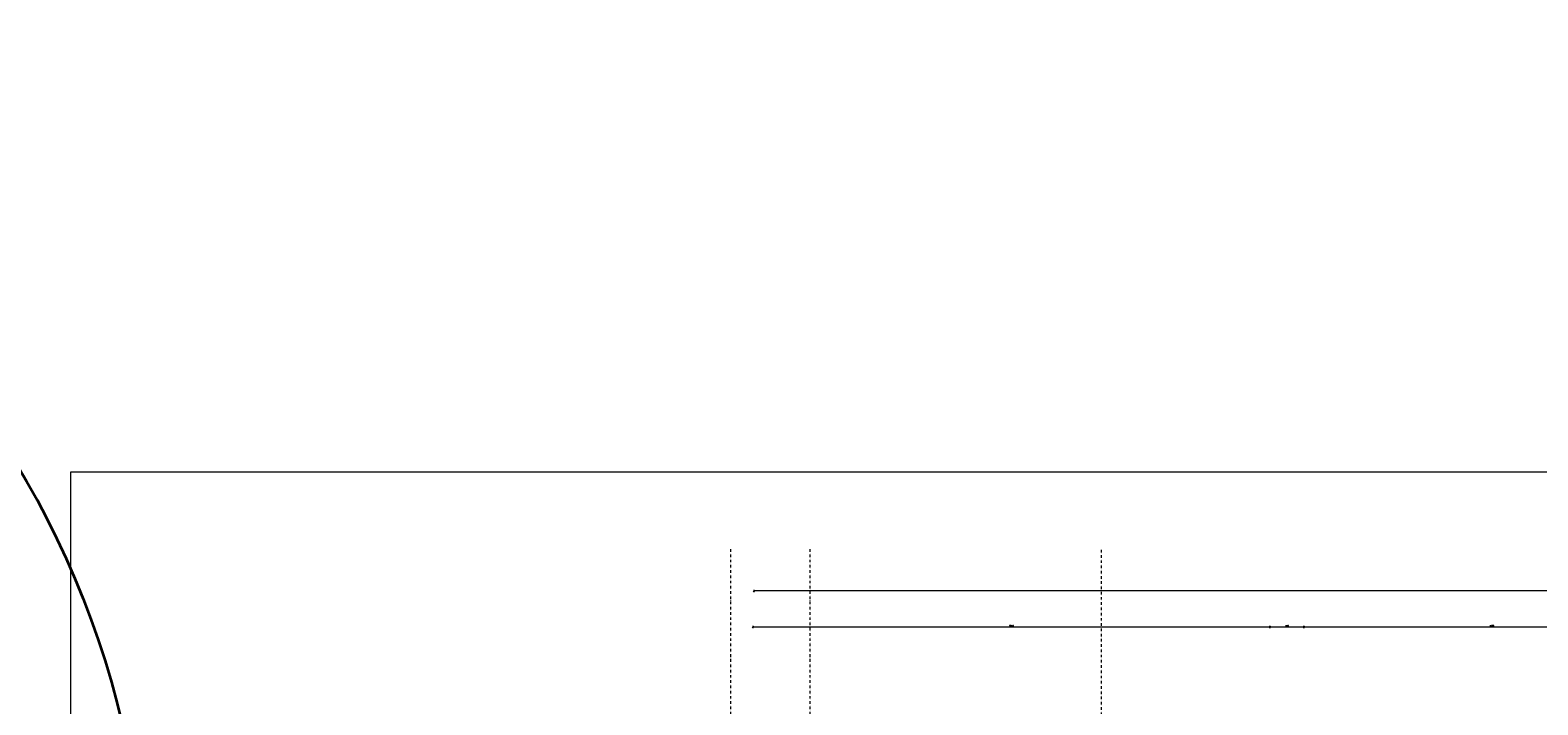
# Model space of a CAD drawing. Header units: millimetres. Extents: x -1893473 to 942156, y -568027 to 942944.
# Tile 133 of 256: x 132179 to 146819, y -491829 to -485278. Entities that reach past the tile are written whole.
import ezdxf
from ezdxf.enums import TextEntityAlignment as Align

# ---------------------------------------------------------------- set-up
doc = ezdxf.new("R2010")
doc.units = ezdxf.units.MM
doc.header["$LTSCALE"] = 0.2
doc.linetypes.add('DASHDOT', pattern=[25.4, 12.7, -6.35, 0, -6.35])
doc.layers.get('0').update_dxf_attribs({"lineweight": 0})
for name, color, linetype, lineweight in [('!! 0_Opis_pom', 9, 'Continuous', 13), ('!! 0_Osie', 1, 'DASHDOT', 13), ('!! 1_OPIS POM NOWE', 140, 'Continuous', 5), ('!! wymiary osi', 250, 'Continuous', 9), ('P-Opis nadproża', 150, 'Continuous', 9), ('P-Osie', 1, 'DASHDOT', 18)]:
    doc.layers.add(name, color=color, linetype=linetype, lineweight=lineweight)
doc.layers.add('!! 0_ramki', color=251, linetype='Continuous', lineweight=9, plot=False)
doc.layers.add('!! UWAGI', color=14, linetype='Continuous', lineweight=35, plot=False)
doc.styles.add('ARIAL', font='tahoma.ttf')
doc.styles.add('TXT', font='simplex.shx')
doc.dimstyles.new('DIM50', dxfattribs={"dimscale": 5, "dimtxt": 2.5, "dimasz": 1.5, "dimexe": 0, "dimexo": 0, "dimgap": 0.5, "dimtad": 1, "dimdec": 4, "dimrnd": 0.5, "dimdsep": 46, "dimtxsty": 'TXT', "dimblk1": 'TICK1', "dimblk2": 'TICK1', "dimsah": 1, "dimcen": 0, "dimse1": 1, "dimse2": 1, "dimclrd": 1, "dimclre": 7, "dimclrt": 9, "dimadec": 0, "dimazin": 0, "dimtfac": 1, "dimtdec": 4, "dimtmove": 2, "dimatfit": 3, "dimldrblk": 'TICK1', "dimfxl": 1, "dimtolj": 1, "dimarcsym": 0})

# ---------------------------------------------------------------- blocks, each defined once
blk = doc.blocks.new('BLOK OSI')
at = {"layer": 'P-Osie'}
for points in [[(49206.2, -200097.6), (49206.2, -197259.3)], [(49283.2, -200097.6), (49283.2, -197258.8)], [(49566.2, -200103.3), (49566.2, -197259.3)]]:
    blk.add_lwpolyline(points, dxfattribs=at)
blk = doc.blocks.new('TICK1')
at = {"color": 2}
blk.add_line((-1, -1), (1, 1), dxfattribs=at)
at = {"color": 0}
for p, q in [((0, 0), (-1, 0)), ((0, -1.4), (0, 1.4))]:
    blk.add_line(p, q, dxfattribs=at)
blk = doc.blocks.new('*D1292')
at = {"layer": '!! wymiary osi', "color": 1, "lineweight": -2, "transparency": 16777216}
blk.add_line((294642, -496622), (267447, -496622), dxfattribs=at)
at = {"layer": 'DEFPOINTS', "color": 0, "transparency": 16777216}
for p in [(267440, -496622), (267440, -498684), (294650, -498684)]:
    blk.add_point(p, dxfattribs=at)
at = {"layer": '!! wymiary osi', "color": 1, "lineweight": -2, "transparency": 16777216, "xscale": 7.5, "yscale": 7.5, "zscale": 7.5, "rotation": 180}
blk.add_blockref('TICK1', (267440, -496622), dxfattribs=at)
at = {"layer": '!! wymiary osi', "color": 1, "lineweight": -2, "transparency": 16777216, "xscale": 7.5, "yscale": 7.5, "zscale": 7.5}
blk.add_blockref('TICK1', (294650, -496622), dxfattribs=at)
at = {"layer": '!! wymiary osi', "color": 9, "transparency": 16777216, "insert": (281045, -496613), "char_height": 12.5, "attachment_point": 5, "style": 'TXT'}
blk.add_mtext('\\A1;27210', dxfattribs=at)
blk = doc.blocks.new('*D1293')
at = {"layer": '!! wymiary osi', "color": 1, "lineweight": -2, "transparency": 16777216}
blk.add_line((267437, -496972), (272442, -496972), dxfattribs=at)
at = {"layer": 'DEFPOINTS', "color": 0, "transparency": 16777216}
for p in [(272450, -496972), (267430, -498684), (272450, -499364)]:
    blk.add_point(p, dxfattribs=at)
at = {"layer": '!! wymiary osi', "color": 1, "lineweight": -2, "transparency": 16777216, "xscale": 7.5, "yscale": 7.5, "zscale": 7.5, "rotation": 180}
blk.add_blockref('TICK1', (267430, -496972), dxfattribs=at)
at = {"layer": '!! wymiary osi', "color": 1, "lineweight": -2, "transparency": 16777216, "xscale": 7.5, "yscale": 7.5, "zscale": 7.5}
blk.add_blockref('TICK1', (272450, -496972), dxfattribs=at)
at = {"layer": '!! wymiary osi', "color": 9, "transparency": 16777216, "insert": (269940, -496963), "char_height": 12.5, "attachment_point": 5, "style": 'TXT'}
blk.add_mtext('\\A1;5020', dxfattribs=at)
blk = doc.blocks.new('*D1294')
at = {"layer": '!! wymiary osi', "color": 1, "lineweight": -2, "transparency": 16777216}
blk.add_line((272457, -496972), (272772, -496972), dxfattribs=at)
at = {"layer": 'DEFPOINTS', "color": 0, "transparency": 16777216}
for p in [(272780, -496972), (272450, -499364), (272780, -499364)]:
    blk.add_point(p, dxfattribs=at)
at = {"layer": '!! wymiary osi', "color": 1, "lineweight": -2, "transparency": 16777216, "xscale": 7.5, "yscale": 7.5, "zscale": 7.5, "rotation": 180}
blk.add_blockref('TICK1', (272450, -496972), dxfattribs=at)
at = {"layer": '!! wymiary osi', "color": 1, "lineweight": -2, "transparency": 16777216, "xscale": 7.5, "yscale": 7.5, "zscale": 7.5}
blk.add_blockref('TICK1', (272780, -496972), dxfattribs=at)
at = {"layer": '!! wymiary osi', "color": 9, "transparency": 16777216, "insert": (272615, -496963), "char_height": 12.5, "attachment_point": 5, "style": 'TXT'}
blk.add_mtext('\\A1;330', dxfattribs=at)
blk = doc.blocks.new('*D1295')
at = {"layer": '!! wymiary osi', "color": 1, "lineweight": -2, "transparency": 16777216}
blk.add_line((272787, -496972), (276422, -496972), dxfattribs=at)
at = {"layer": 'DEFPOINTS', "color": 0, "transparency": 16777216}
for p in [(276430, -496972), (272780, -499364), (276430, -499364)]:
    blk.add_point(p, dxfattribs=at)
at = {"layer": '!! wymiary osi', "color": 1, "lineweight": -2, "transparency": 16777216, "xscale": 7.5, "yscale": 7.5, "zscale": 7.5, "rotation": 180}
blk.add_blockref('TICK1', (272780, -496972), dxfattribs=at)
at = {"layer": '!! wymiary osi', "color": 1, "lineweight": -2, "transparency": 16777216, "xscale": 7.5, "yscale": 7.5, "zscale": 7.5}
blk.add_blockref('TICK1', (276430, -496972), dxfattribs=at)
at = {"layer": '!! wymiary osi', "color": 9, "transparency": 16777216, "insert": (274605, -496963), "char_height": 12.5, "attachment_point": 5, "style": 'TXT'}
blk.add_mtext('\\A1;3650', dxfattribs=at)
blk = doc.blocks.new('A$C2EB40A8D')
at = {"layer": '!! 0_ramki'}
blk.add_lwpolyline([(-31093.9525, 4834.99151), (10906.0475, 4834.99151), (10906.0475, -24865.00849), (-31093.9525, -24865.00849)], close=True, dxfattribs=at)
at = {"layer": '!! UWAGI'}
blk.add_circle((-39086.22408, 407.51397), 8716.50501, dxfattribs=at)
at = {"layer": '!! 0_Osie', "xscale": 10, "yscale": 10, "zscale": 10}
blk.add_blockref('BLOK OSI', (-516748.24414, 1976683.397), dxfattribs=at)
at = {"layer": '!! 0_Opis_pom', "ltscale": 0.7, "style": 'ARIAL'}
for tag, p in [('B1,21', (-891.77727, 31796.97458)), ('A1,16', (-13651.31084, 31587.95236)), ('B1/17', (-9701.43347, 31565.05244)), ('B1,19', (-5798.61305, 31587.22944)), ('1,23', (10805.41388, 31565.05244)), ('A1,1', (-16866.13618, 31459.3792)), ('1,22', (4526.58954, 31507.65132)), ('B1,18', (-7791.62894, 31330.08444)), ('B1,20', (-2961.4347, 31167.05787)), ('A1,6', (-19287.17717, 30923.71998)), ('B1,1', (14135.63445, 30913.92963)), ('B1,3', (17346.74696, 30023.81022)), ('B1,4', (29817.71501, 29157.67457)), ('A1,5', (-23454.5385, 28820.77901)), ('A1,2', (-17502.57721, 28602.57524)), ('B1,2D', (2616.16402, 28559.52261)), ('A1,15', (-13651.31084, 28261.46046)), ('B1,4', (29883.58177, 28158.35876)), ('B1,2B', (18801.54781, 27650.12382)), ('B1,2A', (13086.7373, 27376.04393)), ('A1,3', (-16846.27912, 25980.40356)), ('B1,8', (9089.53994, 25356.27639)), ('B1,6', (31915.87888, 23754.79829)), ('A1,4', (-24010.17576, 23559.17399)), ('B1,14', (-11621.32288, 23261.44183)), ('B1,13', (-3080.55208, 22924.09997)), ('B1,10', (3982.60923, 22874.21277)), ('B1,5', (29245.49088, 22896.69268)), ('B1,9', (5634.43488, 22623.92098)), ('B1,2C', (13327.26639, 22378.5328)), ('B1,7', (16398.41175, 22348.28836)), ('B1,11', (5553.20442, 20939.83877)), ('B1,12', (3693.27174, 20628.72148)), ('C1,3', (5969.08376, 16336.01084)), ('C1,2', (11955.93711, 11671.55655)), ('C1,1', (15659.17205, 11415.94196)), ('C1,4', (5140.00888, 9205.5831)), ('C1,5', (5680.4486, 6154.54995)), ('C1,10', (16327.05085, 6080.66085)), ('C1,9', (16526.57171, 3173.45283)), ('C1,6', (6367.37903, 2771.84181)), ('D0,18', (-1981.87701, -110.73158)), ('D0,7', (-13531.42299, -1159.67649)), ('D0,17', (2064.87671, -1345.69113)), ('C1,7', (7275.77161, -1303.00991)), ('D0,3', (-9324.21674, -1442.63631)), ('D0,6', (-17529.61851, -1957.37463)), ('D0,10', (-21369.4432, -2140.60378)), ('D,09', (-12990.08379, -2746.32902)), ('D0,2', (-5516.19514, -3101.87722)), ('D0,16', (2266.73061, -3284.15369)), ('D0,8', (-14357.79539, -3567.69719)), ('D0,5', (-10461.54478, -3629.26575)), ('D0,4', (-8396.53404, -4353.7937)), ('D0,15', (1974.41895, -5205.84774)), ('D0,1', (-5633.49598, -5662.48534)), ('D0,11', (-23334.09291, -6045.78706)), ('D0,12', (-22436.85763, -9302.9678)), ('D0,13', (-22436.85763, -11581.16526)), ('D0,14', (-13645.94445, -11884.57769))]:
    blk.add_attdef(tag, text='', height=119.68, dxfattribs=at).set_placement(p, align=Align.MIDDLE_CENTER)
at = {"layer": '!! 1_OPIS POM NOWE', "style": 'ARIAL'}
for tag, p in [('C1.7A', (7769.3756, 685.765)), ('C1.7C', (7655.80151, -2045.04756)), ('C1.8B', (10935.93068, -2107.41983)), ('C1.8A', (13897.39715, -2120.69016)), ('C1.7B', (8274.43201, -3270.18959)), ('E1.2', (16701.02923, -5331.07351)), ('E1.5E', (21974.23379, -5463.99012)), ('E1.1', (8357.81567, -5851.01076)), ('E1.5D', (24989.27391, -5785.36474)), ('E1.5C', (25222.53959, -6394.64172)), ('E1.5B', (27694.70831, -7009.86571)), ('E1.6', (5279.46063, -8141.28746)), ('E1.5A', (25547.9555, -8495.18994)), ('E1.5F', (22414.7084, -9822.66389)), ('E1.5G', (23977.19473, -9792.46695)), ('E1,4', (13935.69867, -10458.20073)), ('E1.5L', (28030.8296, -11267.7725)), ('E1.3', (5639.18862, -11994.01941)), ('E1.5H', (23988.49716, -12231.38049)), ('E1.5K', (27714.73934, -12977.98364)), ('E1.5I', (22290.68736, -13989.9049)), ('E1.5J', (27095.71534, -16088.17469))]:
    blk.add_attdef(tag, text='', height=119.68, dxfattribs=at).set_placement(p, align=Align.MIDDLE_CENTER)
at = {"layer": '!! wymiary osi'}
for base, p1, p2, picture, middle in [((-24461.12989, 3679.55902), (2748.87011, 1617.51397), (-24461.12989, 1617.51397), '*D1292', (-10856.12989, 3688.30902)), ((-19451.12989, 3329.67926), (-24471.12989, 1617.51397), (-19451.12989, 937.51397), '*D1293', (-21961.12989, 3338.42926)), ((-19121.12989, 3329.67926), (-19451.12989, 937.51397), (-19121.12989, 937.51397), '*D1294', (-19286.12989, 3338.42926)), ((-15471.12989, 3329.67926), (-19121.12989, 937.51397), (-15471.12989, 937.51397), '*D1295', (-17296.12989, 3338.42926))]:
    dim = blk.add_linear_dim(base=base, p1=p1, p2=p2, dimstyle='DIM50', dxfattribs=at)
    dim.commit()
    dim.dimension.update_dxf_attribs({"geometry": picture, "text_midpoint": middle, "insert": (-291900.79406, 500301.26018)})

msp = doc.modelspace()

# ---------------------------------------------------------------- block references
at = {"layer": 'P-Opis nadproża', "color": 4}
msp.add_blockref('A$C2EB40A8D', (163667.94092, -494401.63474), dxfattribs=at)

doc.saveas('drawing.dxf')
